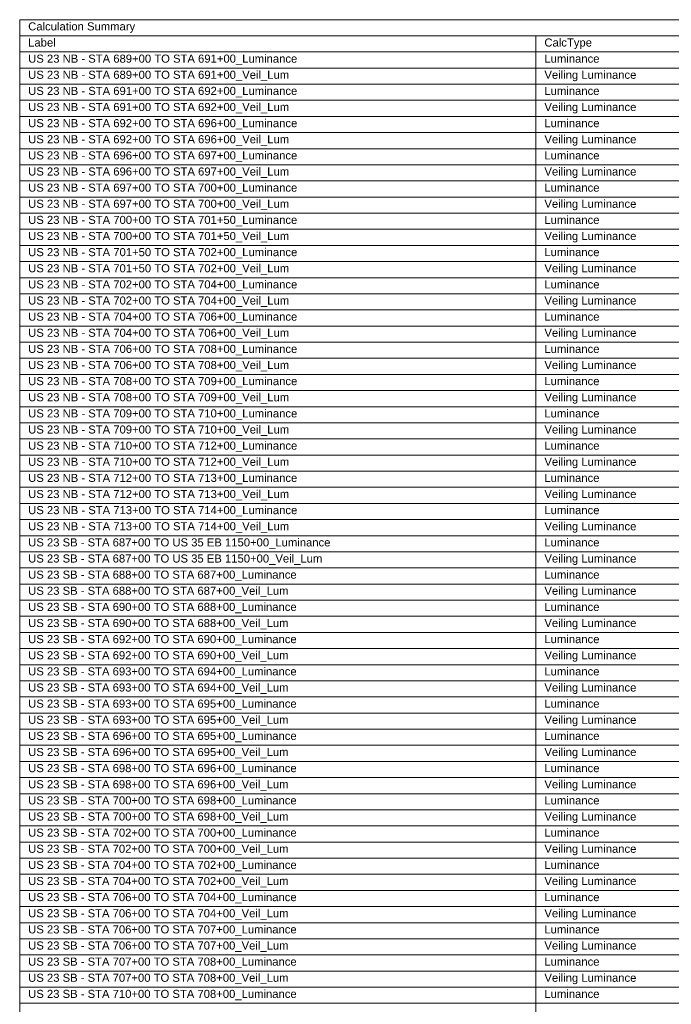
# Model space of a CAD drawing. Extents: x -62 to 9200, y 444 to 4096.
# Tile 31 of 32: x 7583 to 8391, y 1663 to 2884. Entities that reach past the tile are written whole.
import ezdxf

# ---------------------------------------------------------------- set-up
doc = ezdxf.new("R2010")
doc.units = 0
doc.header["$MEASUREMENT"] = 0
doc.layers.add('AGI32-AGI-Import_1-SCHEDULE', color=7, linetype='Continuous', lineweight=0)
doc.styles.add('AGI32-Arial', font='arial.ttf')

# ---------------------------------------------------------------- blocks, each defined once
blk = doc.blocks.new('AGI32-IDxl7hnj-AGI-Import_1-SCHEDULE-Calculation Summary')
at = {"layer": 'AGI32-AGI-Import_1-SCHEDULE', "color": 7, "linetype": 'Continuous', "lineweight": 0}
for p, q in [((7582.8, 2884.3), (9199.8, 2884.3)), ((7582.8, 2884.3), (7582.8, 2864.3)), ((7582.8, 2864.3), (9199.8, 2864.3)), ((7582.8, 2864.3), (7582.8, 2844.3)), ((8223.3, 2864.3), (8223.3, 2844.3)), ((7582.8, 2844.3), (9199.8, 2844.3)), ((7582.8, 2844.3), (7582.8, 2824.3)), ((8223.3, 2844.3), (8223.3, 2824.3)), ((7582.8, 2824.3), (9199.8, 2824.3)), ((7582.8, 2824.3), (7582.8, 2804.3)), ((8223.3, 2824.3), (8223.3, 2804.3)), ((7582.8, 2804.3), (9199.8, 2804.3)), ((7582.8, 2804.3), (7582.8, 2784.3)), ((8223.3, 2804.3), (8223.3, 2784.3)), ((7582.8, 2784.3), (9199.8, 2784.3)), ((7582.8, 2784.3), (7582.8, 2764.3)), ((8223.3, 2784.3), (8223.3, 2764.3)), ((7582.8, 2764.3), (9199.8, 2764.3)), ((7582.8, 2764.3), (7582.8, 2744.3)), ((8223.3, 2764.3), (8223.3, 2744.3)), ((7582.8, 2744.3), (9199.8, 2744.3)), ((7582.8, 2744.3), (7582.8, 2724.3)), ((8223.3, 2744.3), (8223.3, 2724.3)), ((7582.8, 2724.3), (9199.8, 2724.3)), ((7582.8, 2724.3), (7582.8, 2704.3)), ((8223.3, 2724.3), (8223.3, 2704.3)), ((7582.8, 2704.3), (9199.8, 2704.3)), ((7582.8, 2704.3), (7582.8, 2684.3)), ((8223.3, 2704.3), (8223.3, 2684.3)), ((7582.8, 2684.3), (9199.8, 2684.3)), ((7582.8, 2684.3), (7582.8, 2664.3)), ((8223.3, 2684.3), (8223.3, 2664.3)), ((7582.8, 2664.3), (9199.8, 2664.3)), ((7582.8, 2664.3), (7582.8, 2644.3)), ((8223.3, 2664.3), (8223.3, 2644.3)), ((7582.8, 2644.3), (9199.8, 2644.3)), ((7582.8, 2644.3), (7582.8, 2624.3)), ((8223.3, 2644.3), (8223.3, 2624.3)), ((7582.8, 2624.3), (9199.8, 2624.3)), ((7582.8, 2624.3), (7582.8, 2604.3)), ((8223.3, 2624.3), (8223.3, 2604.3)), ((7582.8, 2604.3), (9199.8, 2604.3)), ((7582.8, 2604.3), (7582.8, 2584.3)), ((8223.3, 2604.3), (8223.3, 2584.3)), ((7582.8, 2584.3), (9199.8, 2584.3)), ((7582.8, 2584.3), (7582.8, 2564.3)), ((8223.3, 2584.3), (8223.3, 2564.3)), ((7582.8, 2564.3), (9199.8, 2564.3)), ((7582.8, 2564.3), (7582.8, 2544.3)), ((8223.3, 2564.3), (8223.3, 2544.3)), ((7582.8, 2544.3), (9199.8, 2544.3)), ((7582.8, 2544.3), (7582.8, 2524.3)), ((8223.3, 2544.3), (8223.3, 2524.3)), ((7582.8, 2524.3), (9199.8, 2524.3)), ((7582.8, 2524.3), (7582.8, 2504.3)), ((8223.3, 2524.3), (8223.3, 2504.3)), ((7582.8, 2504.3), (9199.8, 2504.3)), ((7582.8, 2504.3), (7582.8, 2484.3)), ((8223.3, 2504.3), (8223.3, 2484.3)), ((7582.8, 2484.3), (9199.8, 2484.3)), ((7582.8, 2484.3), (7582.8, 2464.3)), ((8223.3, 2484.3), (8223.3, 2464.3)), ((7582.8, 2464.3), (9199.8, 2464.3)), ((7582.8, 2464.3), (7582.8, 2444.3)), ((8223.3, 2464.3), (8223.3, 2444.3)), ((7582.8, 2444.3), (9199.8, 2444.3)), ((7582.8, 2444.3), (7582.8, 2424.3)), ((8223.3, 2444.3), (8223.3, 2424.3)), ((7582.8, 2424.3), (9199.8, 2424.3)), ((7582.8, 2424.3), (7582.8, 2404.3)), ((8223.3, 2424.3), (8223.3, 2404.3)), ((7582.8, 2404.3), (9199.8, 2404.3)), ((7582.8, 2404.3), (7582.8, 2384.3)), ((8223.3, 2404.3), (8223.3, 2384.3)), ((7582.8, 2384.3), (9199.8, 2384.3)), ((7582.8, 2384.3), (7582.8, 2364.3)), ((8223.3, 2384.3), (8223.3, 2364.3)), ((7582.8, 2364.3), (9199.8, 2364.3)), ((7582.8, 2364.3), (7582.8, 2344.3)), ((8223.3, 2364.3), (8223.3, 2344.3)), ((7582.8, 2344.3), (9199.8, 2344.3)), ((7582.8, 2344.3), (7582.8, 2324.3)), ((8223.3, 2344.3), (8223.3, 2324.3)), ((7582.8, 2324.3), (9199.8, 2324.3)), ((7582.8, 2324.3), (7582.8, 2304.3)), ((8223.3, 2324.3), (8223.3, 2304.3)), ((7582.8, 2304.3), (9199.8, 2304.3)), ((7582.8, 2304.3), (7582.8, 2284.3)), ((8223.3, 2304.3), (8223.3, 2284.3)), ((7582.8, 2284.3), (9199.8, 2284.3)), ((7582.8, 2284.3), (7582.8, 2264.3)), ((8223.3, 2284.3), (8223.3, 2264.3)), ((7582.8, 2264.3), (9199.8, 2264.3)), ((7582.8, 2264.3), (7582.8, 2244.3)), ((8223.3, 2264.3), (8223.3, 2244.3)), ((7582.8, 2244.3), (9199.8, 2244.3)), ((7582.8, 2244.3), (7582.8, 2224.3)), ((8223.3, 2244.3), (8223.3, 2224.3)), ((7582.8, 2224.3), (9199.8, 2224.3)), ((7582.8, 2224.3), (7582.8, 2204.3)), ((8223.3, 2224.3), (8223.3, 2204.3)), ((7582.8, 2204.3), (9199.8, 2204.3)), ((7582.8, 2204.3), (7582.8, 2184.3)), ((8223.3, 2204.3), (8223.3, 2184.3)), ((7582.8, 2184.3), (9199.8, 2184.3)), ((7582.8, 2184.3), (7582.8, 2164.3)), ((8223.3, 2184.3), (8223.3, 2164.3)), ((7582.8, 2164.3), (9199.8, 2164.3)), ((7582.8, 2164.3), (7582.8, 2144.3)), ((8223.3, 2164.3), (8223.3, 2144.3)), ((7582.8, 2144.3), (9199.8, 2144.3)), ((7582.8, 2144.3), (7582.8, 2124.3)), ((8223.3, 2144.3), (8223.3, 2124.3)), ((7582.8, 2124.3), (9199.8, 2124.3)), ((7582.8, 2124.3), (7582.8, 2104.3)), ((8223.3, 2124.3), (8223.3, 2104.3)), ((7582.8, 2104.3), (9199.8, 2104.3)), ((7582.8, 2104.3), (7582.8, 2084.3)), ((8223.3, 2104.3), (8223.3, 2084.3)), ((7582.8, 2084.3), (9199.8, 2084.3)), ((7582.8, 2084.3), (7582.8, 2064.3)), ((8223.3, 2084.3), (8223.3, 2064.3)), ((7582.8, 2064.3), (9199.8, 2064.3)), ((7582.8, 2064.3), (7582.8, 2044.3)), ((8223.3, 2064.3), (8223.3, 2044.3)), ((7582.8, 2044.3), (9199.8, 2044.3)), ((7582.8, 2044.3), (7582.8, 2024.3)), ((8223.3, 2044.3), (8223.3, 2024.3)), ((7582.8, 2024.3), (9199.8, 2024.3)), ((7582.8, 2024.3), (7582.8, 2004.3)), ((8223.3, 2024.3), (8223.3, 2004.3)), ((7582.8, 2004.3), (9199.8, 2004.3)), ((7582.8, 2004.3), (7582.8, 1984.3)), ((8223.3, 2004.3), (8223.3, 1984.3)), ((7582.8, 1984.3), (9199.8, 1984.3)), ((7582.8, 1984.3), (7582.8, 1964.3)), ((8223.3, 1984.3), (8223.3, 1964.3)), ((7582.8, 1964.3), (9199.8, 1964.3)), ((7582.8, 1964.3), (7582.8, 1944.3)), ((8223.3, 1964.3), (8223.3, 1944.3)), ((7582.8, 1944.3), (9199.8, 1944.3)), ((7582.8, 1944.3), (7582.8, 1924.3)), ((8223.3, 1944.3), (8223.3, 1924.3)), ((7582.8, 1924.3), (9199.8, 1924.3)), ((7582.8, 1924.3), (7582.8, 1904.3)), ((8223.3, 1924.3), (8223.3, 1904.3)), ((7582.8, 1904.3), (9199.8, 1904.3)), ((7582.8, 1904.3), (7582.8, 1884.3)), ((8223.3, 1904.3), (8223.3, 1884.3)), ((7582.8, 1884.3), (9199.8, 1884.3)), ((7582.8, 1884.3), (7582.8, 1864.3)), ((8223.3, 1884.3), (8223.3, 1864.3)), ((7582.8, 1864.3), (9199.8, 1864.3)), ((7582.8, 1864.3), (7582.8, 1844.3)), ((8223.3, 1864.3), (8223.3, 1844.3)), ((7582.8, 1844.3), (9199.8, 1844.3)), ((7582.8, 1844.3), (7582.8, 1824.3)), ((8223.3, 1844.3), (8223.3, 1824.3)), ((7582.8, 1824.3), (9199.8, 1824.3)), ((7582.8, 1824.3), (7582.8, 1804.3)), ((8223.3, 1824.3), (8223.3, 1804.3)), ((7582.8, 1804.3), (9199.8, 1804.3)), ((7582.8, 1804.3), (7582.8, 1784.3)), ((8223.3, 1804.3), (8223.3, 1784.3)), ((7582.8, 1784.3), (9199.8, 1784.3)), ((7582.8, 1784.3), (7582.8, 1764.3)), ((8223.3, 1784.3), (8223.3, 1764.3)), ((7582.8, 1764.3), (9199.8, 1764.3)), ((7582.8, 1764.3), (7582.8, 1744.3)), ((8223.3, 1764.3), (8223.3, 1744.3)), ((7582.8, 1744.3), (9199.8, 1744.3)), ((7582.8, 1744.3), (7582.8, 1724.3)), ((8223.3, 1744.3), (8223.3, 1724.3)), ((7582.8, 1724.3), (9199.8, 1724.3)), ((7582.8, 1724.3), (7582.8, 1704.3)), ((8223.3, 1724.3), (8223.3, 1704.3)), ((7582.8, 1704.3), (9199.8, 1704.3)), ((7582.8, 1704.3), (7582.8, 1684.3)), ((8223.3, 1704.3), (8223.3, 1684.3)), ((7582.8, 1684.3), (9199.8, 1684.3)), ((7582.8, 1684.3), (7582.8, 1664.3)), ((8223.3, 1684.3), (8223.3, 1664.3)), ((7582.8, 1664.3), (9199.8, 1664.3)), ((7582.8, 1664.3), (7582.8, 1644.3)), ((8223.3, 1664.3), (8223.3, 1644.3))]:
    blk.add_line(p, q, dxfattribs=at)
at = {"layer": 'AGI32-AGI-Import_1-SCHEDULE', "color": 236, "linetype": 'Continuous', "lineweight": 0, "insert": (7593.3, 2881), "char_height": 10, "attachment_point": 1, "style": 'AGI32-Arial'}
blk.add_mtext('Calculation Summary', dxfattribs=at)
at = {"layer": 'AGI32-AGI-Import_1-SCHEDULE', "color": 7, "linetype": 'Continuous', "lineweight": 0, "char_height": 10, "attachment_point": 1, "style": 'AGI32-Arial'}
for s, insert in [('Label', (7593.3, 2861)), ('CalcType', (8233.8, 2861)), ('US 23 NB - STA 689+00 TO STA 691+00_Luminance', (7593.3, 2841)), ('Luminance', (8233.8, 2841)), ('US 23 NB - STA 689+00 TO STA 691+00_Veil_Lum', (7593.3, 2821)), ('Veiling Luminance', (8233.8, 2821)), ('US 23 NB - STA 691+00 TO STA 692+00_Luminance', (7593.3, 2801)), ('Luminance', (8233.8, 2801)), ('US 23 NB - STA 691+00 TO STA 692+00_Veil_Lum', (7593.3, 2781)), ('Veiling Luminance', (8233.8, 2781)), ('US 23 NB - STA 692+00 TO STA 696+00_Luminance', (7593.3, 2761)), ('Luminance', (8233.8, 2761)), ('US 23 NB - STA 692+00 TO STA 696+00_Veil_Lum', (7593.3, 2741)), ('Veiling Luminance', (8233.8, 2741)), ('US 23 NB - STA 696+00 TO STA 697+00_Luminance', (7593.3, 2721)), ('Luminance', (8233.8, 2721)), ('US 23 NB - STA 696+00 TO STA 697+00_Veil_Lum', (7593.3, 2701)), ('Veiling Luminance', (8233.8, 2701)), ('US 23 NB - STA 697+00 TO STA 700+00_Luminance', (7593.3, 2681)), ('Luminance', (8233.8, 2681)), ('US 23 NB - STA 697+00 TO STA 700+00_Veil_Lum', (7593.3, 2661)), ('Veiling Luminance', (8233.8, 2661)), ('US 23 NB - STA 700+00 TO STA 701+50_Luminance', (7593.3, 2641)), ('Luminance', (8233.8, 2641)), ('US 23 NB - STA 700+00 TO STA 701+50_Veil_Lum', (7593.3, 2621)), ('Veiling Luminance', (8233.8, 2621)), ('US 23 NB - STA 701+50 TO STA 702+00_Luminance', (7593.3, 2601)), ('Luminance', (8233.8, 2601)), ('US 23 NB - STA 701+50 TO STA 702+00_Veil_Lum', (7593.3, 2581)), ('Veiling Luminance', (8233.8, 2581)), ('US 23 NB - STA 702+00 TO STA 704+00_Luminance', (7593.3, 2561)), ('Luminance', (8233.8, 2561)), ('US 23 NB - STA 702+00 TO STA 704+00_Veil_Lum', (7593.3, 2541)), ('Veiling Luminance', (8233.8, 2541)), ('US 23 NB - STA 704+00 TO STA 706+00_Luminance', (7593.3, 2521)), ('Luminance', (8233.8, 2521)), ('US 23 NB - STA 704+00 TO STA 706+00_Veil_Lum', (7593.3, 2501)), ('Veiling Luminance', (8233.8, 2501)), ('US 23 NB - STA 706+00 TO STA 708+00_Luminance', (7593.3, 2481)), ('Luminance', (8233.8, 2481)), ('US 23 NB - STA 706+00 TO STA 708+00_Veil_Lum', (7593.3, 2461)), ('Veiling Luminance', (8233.8, 2461)), ('US 23 NB - STA 708+00 TO STA 709+00_Luminance', (7593.3, 2441)), ('Luminance', (8233.8, 2441)), ('US 23 NB - STA 708+00 TO STA 709+00_Veil_Lum', (7593.3, 2421)), ('Veiling Luminance', (8233.8, 2421)), ('US 23 NB - STA 709+00 TO STA 710+00_Luminance', (7593.3, 2401)), ('Luminance', (8233.8, 2401)), ('US 23 NB - STA 709+00 TO STA 710+00_Veil_Lum', (7593.3, 2381)), ('Veiling Luminance', (8233.8, 2381)), ('US 23 NB - STA 710+00 TO STA 712+00_Luminance', (7593.3, 2361)), ('Luminance', (8233.8, 2361)), ('US 23 NB - STA 710+00 TO STA 712+00_Veil_Lum', (7593.3, 2341)), ('Veiling Luminance', (8233.8, 2341)), ('US 23 NB - STA 712+00 TO STA 713+00_Luminance', (7593.3, 2321)), ('Luminance', (8233.8, 2321)), ('US 23 NB - STA 712+00 TO STA 713+00_Veil_Lum', (7593.3, 2301)), ('Veiling Luminance', (8233.8, 2301)), ('US 23 NB - STA 713+00 TO STA 714+00_Luminance', (7593.3, 2281)), ('Luminance', (8233.8, 2281)), ('US 23 NB - STA 713+00 TO STA 714+00_Veil_Lum', (7593.3, 2261)), ('Veiling Luminance', (8233.8, 2261)), ('US 23 SB - STA 687+00 TO US 35 EB 1150+00_Luminance', (7593.3, 2241)), ('Luminance', (8233.8, 2241)), ('US 23 SB - STA 687+00 TO US 35 EB 1150+00_Veil_Lum', (7593.3, 2221)), ('Veiling Luminance', (8233.8, 2221)), ('US 23 SB - STA 688+00 TO STA 687+00_Luminance', (7593.3, 2201)), ('Luminance', (8233.8, 2201)), ('US 23 SB - STA 688+00 TO STA 687+00_Veil_Lum', (7593.3, 2181)), ('Veiling Luminance', (8233.8, 2181)), ('US 23 SB - STA 690+00 TO STA 688+00_Luminance', (7593.3, 2161)), ('Luminance', (8233.8, 2161)), ('US 23 SB - STA 690+00 TO STA 688+00_Veil_Lum', (7593.3, 2141)), ('Veiling Luminance', (8233.8, 2141)), ('US 23 SB - STA 692+00 TO STA 690+00_Luminance', (7593.3, 2121)), ('Luminance', (8233.8, 2121)), ('US 23 SB - STA 692+00 TO STA 690+00_Veil_Lum', (7593.3, 2101)), ('Veiling Luminance', (8233.8, 2101)), ('US 23 SB - STA 693+00 TO STA 694+00_Luminance', (7593.3, 2081)), ('Luminance', (8233.8, 2081)), ('US 23 SB - STA 693+00 TO STA 694+00_Veil_Lum', (7593.3, 2061)), ('Veiling Luminance', (8233.8, 2061)), ('US 23 SB - STA 693+00 TO STA 695+00_Luminance', (7593.3, 2041)), ('Luminance', (8233.8, 2041)), ('US 23 SB - STA 693+00 TO STA 695+00_Veil_Lum', (7593.3, 2021)), ('Veiling Luminance', (8233.8, 2021)), ('US 23 SB - STA 696+00 TO STA 695+00_Luminance', (7593.3, 2001)), ('Luminance', (8233.8, 2001)), ('US 23 SB - STA 696+00 TO STA 695+00_Veil_Lum', (7593.3, 1981)), ('Veiling Luminance', (8233.8, 1981)), ('US 23 SB - STA 698+00 TO STA 696+00_Luminance', (7593.3, 1961)), ('Luminance', (8233.8, 1961)), ('US 23 SB - STA 698+00 TO STA 696+00_Veil_Lum', (7593.3, 1941)), ('Veiling Luminance', (8233.8, 1941)), ('US 23 SB - STA 700+00 TO STA 698+00_Luminance', (7593.3, 1921)), ('Luminance', (8233.8, 1921)), ('US 23 SB - STA 700+00 TO STA 698+00_Veil_Lum', (7593.3, 1901)), ('Veiling Luminance', (8233.8, 1901)), ('US 23 SB - STA 702+00 TO STA 700+00_Luminance', (7593.3, 1881)), ('Luminance', (8233.8, 1881)), ('US 23 SB - STA 702+00 TO STA 700+00_Veil_Lum', (7593.3, 1861)), ('Veiling Luminance', (8233.8, 1861)), ('US 23 SB - STA 704+00 TO STA 702+00_Luminance', (7593.3, 1841)), ('Luminance', (8233.8, 1841)), ('US 23 SB - STA 704+00 TO STA 702+00_Veil_Lum', (7593.3, 1821)), ('Veiling Luminance', (8233.8, 1821)), ('US 23 SB - STA 706+00 TO STA 704+00_Luminance', (7593.3, 1801)), ('Luminance', (8233.8, 1801)), ('US 23 SB - STA 706+00 TO STA 704+00_Veil_Lum', (7593.3, 1781)), ('Veiling Luminance', (8233.8, 1781)), ('US 23 SB - STA 706+00 TO STA 707+00_Luminance', (7593.3, 1761)), ('Luminance', (8233.8, 1761)), ('US 23 SB - STA 706+00 TO STA 707+00_Veil_Lum', (7593.3, 1741)), ('Veiling Luminance', (8233.8, 1741)), ('US 23 SB - STA 707+00 TO STA 708+00_Luminance', (7593.3, 1721)), ('Luminance', (8233.8, 1721)), ('US 23 SB - STA 707+00 TO STA 708+00_Veil_Lum', (7593.3, 1701)), ('Veiling Luminance', (8233.8, 1701)), ('US 23 SB - STA 710+00 TO STA 708+00_Luminance', (7593.3, 1681)), ('Luminance', (8233.8, 1681))]:
    blk.add_mtext(s, dxfattribs=dict(at, insert=insert))

msp = doc.modelspace()

# ---------------------------------------------------------------- block references
at = {"layer": 'AGI32-AGI-Import_1-SCHEDULE', "color": 7, "linetype": 'Continuous', "lineweight": 0}
msp.add_blockref('AGI32-IDxl7hnj-AGI-Import_1-SCHEDULE-Calculation Summary', (0, 0), dxfattribs=at)

doc.saveas('drawing.dxf')
